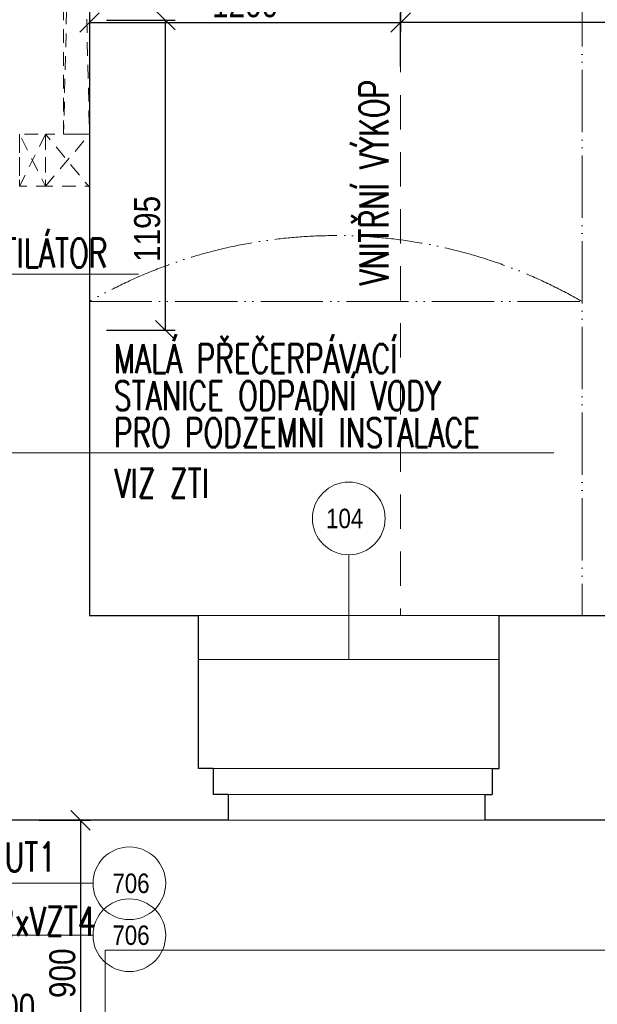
# Model space of a CAD drawing. Header units: millimetres. Extents: x -300958 to -108039, y 30118 to 292543.
# Tile 49 of 256: x -286837 to -284609, y 115481 to 119277. Entities that reach past the tile are written whole.
import ezdxf
from ezdxf.enums import TextEntityAlignment as Align

# ---------------------------------------------------------------- set-up
doc = ezdxf.new("R2010")
doc.units = ezdxf.units.MM
doc.header["$MEASUREMENT"] = 0
doc.linetypes.add('ACAD_ISO05W100', pattern=[33, 24, -3, 0, -3, 0, -3])
doc.linetypes.add('DGN Style 2', pattern=[879.857395, 527.914437, -351.942958])
doc.layers.get('0').update_dxf_attribs({"lineweight": 13})
doc.layers.get('Defpoints').update_dxf_attribs({"color": 3, "lineweight": 13})
for name, color, linetype, lineweight in [('dims', 7, 'Continuous', 9), ('navrh', 1, 'Continuous', 9), ('popis', 7, 'Continuous', 9), ('PSV', 7, 'Continuous', 13), ('tenka', 7, 'Continuous', 13), ('walls', 7, 'Continuous', 13), ('zařizovací předměty', 7, 'Continuous', 9)]:
    doc.layers.add(name, color=color, linetype=linetype, lineweight=lineweight)
doc.styles.add('STYLE-0', font='ARIALN.TTF')
doc.styles.add('Style-Arial', font='arial.ttf')
doc.dimstyles.new('arch', dxfattribs={"dimscale": 50, "dimtxt": 2.5, "dimasz": 2.5, "dimexe": 1.25, "dimexo": 0.9, "dimtad": 1, "dimdec": 0, "dimtxsty": 'STYLE-0', "dimblk": 'ARCHTICK', "dimcen": 2.5, "dimadec": 0, "dimazin": 0, "dimtfac": 1, "dimtdec": 0, "dimtmove": 2, "dimatfit": 3, "dimldrblk": 'ARCHTICK', "dimfxl": 0, "dimarcsym": 0})

# ---------------------------------------------------------------- blocks, each defined once
blk = doc.blocks.new('_ArchTick')
at = {"color": 0, "linetype": 'ByBlock', "flags": 128}
blk.add_lwpolyline([(-0.5, -0.5), (0.5, 0.5)], dxfattribs=at)
blk = doc.blocks.new('*D1904')
at = {"layer": 'Defpoints', "color": 0, "linetype": 'Continuous'}
for p in [(-287207.6, 116065), (-287007.6, 116065), (-287207.6, 115565)]:
    blk.add_point(p, dxfattribs=at)
at = {"layer": 'dims', "color": 0, "linetype": 'Continuous', "lineweight": -2}
for p, q in [((-287207.6, 115990), (-287207.6, 115527.5)), ((-287007.6, 115990), (-287007.6, 115527.5)), ((-287007.6, 115565), (-287207.6, 115565))]:
    blk.add_line(p, q, dxfattribs=at)
at = {"layer": 'dims', "color": 0, "linetype": 'Continuous', "lineweight": -2, "xscale": 75, "yscale": 75, "zscale": 75, "rotation": 180}
blk.add_blockref('_ArchTick', (-287207.6, 115565), dxfattribs=at)
at = {"layer": 'dims', "color": 0, "linetype": 'Continuous', "lineweight": -2, "xscale": 75, "yscale": 75, "zscale": 75}
blk.add_blockref('_ArchTick', (-287007.6, 115565), dxfattribs=at)
at = {"layer": 'dims', "color": 0, "linetype": 'Continuous', "insert": (-286872.3, 115470.5), "char_height": 100, "attachment_point": 5, "style": 'STYLE-0'}
blk.add_mtext('200', dxfattribs=at)
blk = doc.blocks.new('*D1909')
at = {"layer": 'Defpoints', "color": 0, "linetype": 'Continuous'}
for p in [(-285367.6, 119265.7), (-285367.6, 119021.6), (-280272.6, 119021.6)]:
    blk.add_point(p, dxfattribs=at)
at = {"layer": 'dims', "color": 0, "linetype": 'Continuous', "lineweight": -2}
for p, q in [((-285367.6, 119096.6), (-285367.6, 119303.2)), ((-280272.6, 119096.6), (-280272.6, 119303.2)), ((-280272.6, 119265.7), (-285367.6, 119265.7))]:
    blk.add_line(p, q, dxfattribs=at)
at = {"layer": 'dims', "color": 0, "linetype": 'Continuous', "lineweight": -2, "xscale": 75, "yscale": 75, "zscale": 75, "rotation": 180}
blk.add_blockref('_ArchTick', (-285367.6, 119265.7), dxfattribs=at)
at = {"layer": 'dims', "color": 0, "linetype": 'Continuous', "lineweight": -2, "xscale": 75, "yscale": 75, "zscale": 75}
blk.add_blockref('_ArchTick', (-280272.6, 119265.7), dxfattribs=at)
at = {"layer": 'dims', "color": 0, "linetype": 'Continuous', "insert": (-282820.1, 119335.6), "char_height": 100, "attachment_point": 5, "style": 'STYLE-0'}
blk.add_mtext('5095', dxfattribs=at)
blk = doc.blocks.new('*D1910')
at = {"layer": 'Defpoints', "color": 0, "linetype": 'Continuous'}
for p in [(-286567.6, 119690.7), (-285367.6, 119422), (-285367.6, 119265.7)]:
    blk.add_point(p, dxfattribs=at)
at = {"layer": 'dims', "color": 0, "linetype": 'Continuous', "lineweight": -2}
for p, q in [((-286567.6, 119615.7), (-286567.6, 119228.2)), ((-285367.6, 119347), (-285367.6, 119228.2)), ((-286567.6, 119265.7), (-285367.6, 119265.7))]:
    blk.add_line(p, q, dxfattribs=at)
at = {"layer": 'dims', "color": 0, "linetype": 'Continuous', "lineweight": -2, "xscale": 75, "yscale": 75, "zscale": 75, "rotation": 180}
blk.add_blockref('_ArchTick', (-286567.6, 119265.7), dxfattribs=at)
at = {"layer": 'dims', "color": 0, "linetype": 'Continuous', "lineweight": -2, "xscale": 75, "yscale": 75, "zscale": 75}
blk.add_blockref('_ArchTick', (-285367.6, 119265.7), dxfattribs=at)
at = {"layer": 'dims', "color": 0, "linetype": 'Continuous', "insert": (-285967.6, 119335.6), "char_height": 100, "attachment_point": 5, "style": 'STYLE-0'}
blk.add_mtext('1200', dxfattribs=at)
blk = doc.blocks.new('*D1918')
at = {"layer": 'Defpoints', "color": 0, "linetype": 'Continuous'}
for p in [(-286576.9, 119275), (-286576.9, 118080), (-286275.2, 118080)]:
    blk.add_point(p, dxfattribs=at)
at = {"layer": 'dims', "color": 0, "linetype": 'Continuous', "lineweight": -2}
for p, q in [((-286501.9, 119275), (-286237.7, 119275)), ((-286275.2, 119275), (-286275.2, 118080)), ((-286501.9, 118080), (-286237.7, 118080))]:
    blk.add_line(p, q, dxfattribs=at)
at = {"layer": 'dims', "color": 0, "linetype": 'Continuous', "lineweight": -2, "xscale": 75, "yscale": 75, "zscale": 75}
for p, rotation in [((-286275.2, 119275), 90), ((-286275.2, 118080), 270)]:
    blk.add_blockref('_ArchTick', p, dxfattribs=dict(at, rotation=rotation))
at = {"layer": 'dims', "color": 0, "linetype": 'Continuous', "insert": (-286345, 118470), "char_height": 100, "attachment_point": 5, "rotation": 90, "style": 'STYLE-0'}
blk.add_mtext('1195', dxfattribs=at)
blk = doc.blocks.new('*D1927')
at = {"layer": 'Defpoints', "color": 0, "linetype": 'Continuous'}
for p in [(-286836.4, 116190), (-286836.4, 115290), (-286602.2, 115290)]:
    blk.add_point(p, dxfattribs=at)
at = {"layer": 'dims', "color": 0, "linetype": 'Continuous', "lineweight": -2}
for p, q in [((-286761.4, 116190), (-286564.7, 116190)), ((-286602.2, 116190), (-286602.2, 115290)), ((-286761.4, 115290), (-286564.7, 115290))]:
    blk.add_line(p, q, dxfattribs=at)
at = {"layer": 'dims', "color": 0, "linetype": 'Continuous', "lineweight": -2, "xscale": 75, "yscale": 75, "zscale": 75}
for p, rotation in [((-286602.2, 116190), 90), ((-286602.2, 115290), 270)]:
    blk.add_blockref('_ArchTick', p, dxfattribs=dict(at, rotation=rotation))
at = {"layer": 'dims', "color": 0, "linetype": 'Continuous', "insert": (-286672, 115600.4), "char_height": 100, "attachment_point": 5, "rotation": 90, "style": 'STYLE-0'}
blk.add_mtext('900', dxfattribs=at)

msp = doc.modelspace()

# ---------------------------------------------------------------- linework, layer by layer
at = {"layer": 'navrh', "linetype": 'Continuous'}
for p, q in [((-286090.1, 116390), (-285015.1, 116390)), ((-286032.6, 116290), (-285042.6, 116290)), ((-286507.6, 115690), (-279782.6, 115690)), ((-286507.6, 114390), (-286507.6, 115690))]:
    msp.add_line(p, q, dxfattribs=at)
at = {"layer": 'PSV', "linetype": 'Continuous', "lineweight": 0}
for p, q in [((-285567.6, 117213.7), (-285567.6, 116810)), ((-286984.2, 115947.1), (-286554.1, 115947.1)), ((-286984.2, 115747.1), (-286554.1, 115747.1))]:
    msp.add_line(p, q, dxfattribs=at)
for centre in [(-285567.6, 117353.8), (-286414, 115947.1), (-286414, 115747.1)]:
    msp.add_circle(centre, 140.1, dxfattribs=at)
at = {"layer": 'tenka', "linetype": 'DGN Style 2', "ltscale": 0.25}
msp.add_line((-285367.6, 124705), (-285367.6, 116980), dxfattribs=at)
at = {"layer": 'tenka', "linetype": 'ACAD_ISO05W100', "ltscale": 10}
msp.add_line((-286567.6, 118190), (-284667.6, 118190), dxfattribs=at)
at = {"layer": 'tenka', "linetype": 'Continuous'}
for p, q in [((-286147.6, 116980), (-284987.6, 116980)), ((-286147.6, 116810), (-284987.6, 116810)), ((-286032.6, 116190), (-285042.6, 116190))]:
    msp.add_line(p, q, dxfattribs=at)
at = {"layer": 'tenka', "linetype": 'DGN Style 2', "ltscale": 0.1}
msp.add_lwpolyline([(-286667.5, 122884.8), (-286567.6, 122884.7), (-286567.6, 118835), (-286667.6, 118835)], close=True, dxfattribs=at)
at = {"layer": 'tenka', "linetype": 'DGN Style 2', "ltscale": 0.1, "flags": 128}
for points in [[(-286667.5, 122884.7), (-286567.6, 118835), (-286667.6, 118835), (-286567.6, 122884.7)], [(-286737.6, 118835), (-286837.6, 118635), (-286837.6, 118835), (-286737.6, 118635)], [(-286737.6, 118635), (-286567.6, 118835), (-286567.6, 118630.7), (-286737.6, 118835)]]:
    msp.add_lwpolyline(points, dxfattribs=at)
at = {"layer": 'tenka', "linetype": 'ACAD_ISO05W100', "ltscale": 10, "flags": 128}
msp.add_lwpolyline([(-284667.6, 122715), (-284667.6, 116980)], dxfattribs=at)
at = {"layer": 'tenka', "linetype": 'DGN Style 2', "ltscale": 0.1, "flags": 128}
for points in [[(-286837.6, 118835), (-286837.6, 118635), (-286737.6, 118635), (-286737.6, 118835)], [(-286737.6, 118835), (-286737.6, 118635), (-286567.6, 118635), (-286567.6, 118835)]]:
    msp.add_lwpolyline(points, close=True, dxfattribs=at)
at = {"layer": 'tenka', "linetype": 'ACAD_ISO05W100', "ltscale": 10, "flags": 128}
msp.add_lwpolyline([(-284667.6, 118190, 0.26777), (-286567.6, 118190)], format="xyb", dxfattribs=at)
at = {"layer": 'tenka', "linetype": 'Continuous', "flags": 128}
msp.add_lwpolyline([(-287434, 117272.2), (-286927.8, 117607.1), (-284776.1, 117607.1)], dxfattribs=at)
at = {"layer": 'walls', "linetype": 'Continuous', "lineweight": 30}
for p, q in [((-286567.6, 121005), (-286567.6, 116980)), ((-286147.6, 116390), (-286147.6, 116980)), ((-284987.6, 116390), (-284987.6, 116980)), ((-286090.1, 116390), (-286147.6, 116390)), ((-286090.1, 116390), (-286090.1, 116290)), ((-285015.1, 116390), (-285015.1, 116290)), ((-285015.1, 116390), (-284987.6, 116390)), ((-286032.6, 116290), (-286090.1, 116290)), ((-286032.6, 116290), (-286032.6, 116190)), ((-285042.6, 116290), (-285042.6, 116190)), ((-285042.6, 116290), (-285015.1, 116290)), ((-286032.6, 116190), (-287007.6, 116190)), ((-283682.6, 116190), (-285042.6, 116190))]:
    msp.add_line(p, q, dxfattribs=at)
at = {"layer": 'walls', "linetype": 'Continuous', "lineweight": 30, "flags": 128}
for points in [[(-286567.6, 116980), (-286147.6, 116980)], [(-284987.6, 116980), (-283777.6, 116980)]]:
    msp.add_lwpolyline(points, dxfattribs=at)
at = {"layer": 'zařizovací předměty', "linetype": 'Continuous', "flags": 128}
msp.add_lwpolyline([(-287278.9, 118110), (-287140.6, 118296.2), (-286378.8, 118296.2)], dxfattribs=at)

# ---------------------------------------------------------------- texts
at = {"layer": 'popis', "linetype": 'Continuous', "char_height": 112, "attachment_point": 4, "line_spacing_factor": 0.765173, "style": 'Style-Arial'}
for s, insert, rotation in [('{\\Fromans|c238;\\W0.7143;VNITŘNÍ VÝKOP}', (-285470.4, 118252.3), 90.0012), ('\\A1;{\\Fromans|c238;\\W0.7143; \\PMALÁ PŘEČERPÁVACÍ\\PSTANICE ODPADNÍ VODY \\PPRO PODZEMNÍ INSTALACE}', (-286473.8, 117898.9), 0.0012), ('{\\Fromans|c238;\\W0.7143;VIZ ZTI}', (-286470.3, 117489.2), 0.0012), ('{\\Fromans|c238;\\W0.7143;UT1}', (-286894.9, 116048.5), 0.0012), ('{\\Fromans|c238;\\W0.71429;2xVZT4}', (-286924.2, 115800.6), 0.0012)]:
    msp.add_mtext(s, dxfattribs=dict(at, insert=insert, rotation=rotation))
at = {"layer": 'PSV', "linetype": 'Continuous', "lineweight": 0, "style": 'STYLE-0'}
for s, p in [('104', (-285583.5, 117353.8)), ('706', (-286407.7, 115947.1)), ('706', (-286407.7, 115747.1))]:
    msp.add_text(s, height=75, dxfattribs=at).set_placement(p, align=Align.MIDDLE_CENTER)
at = {"layer": 'zařizovací předměty', "linetype": 'Continuous', "insert": (-287105.6, 118376.7), "char_height": 112, "attachment_point": 4, "rotation": 0.0012, "line_spacing_factor": 0.765173, "style": 'Style-Arial'}
msp.add_mtext('{\\Fromans|c238;\\W0.71429;VENTILÁTOR}', dxfattribs=at)

# ---------------------------------------------------------------- dimensions: what is measured, and where the dimension line sits
at = {"layer": 'dims', "linetype": 'Continuous'}
dim = msp.add_linear_dim(base=(-285367.6, 119265.7), p1=(-286567.6, 119690.7), p2=(-285367.6, 119422), dimstyle='arch', override={"dimtxt": 2, "dimasz": 1.5, "dimexe": 0.75, "dimexo": 1.5, "dimgap": 0.375, "dimcen": 0.05}, dxfattribs=at)
dim.commit()
dim.dimension.update_dxf_attribs({"geometry": '*D1910', "text_midpoint": (-285967.6, 119335.6)})
dim = msp.add_linear_dim(base=(-285367.6, 119265.7), p1=(-280272.6, 119021.6), p2=(-285367.6, 119021.6), angle=180, dimstyle='arch', override={"dimtxt": 2, "dimasz": 1.5, "dimexe": 0.75, "dimexo": 1.5, "dimgap": 0.375, "dimcen": 0.05}, dxfattribs=at)
dim.commit()
dim.dimension.update_dxf_attribs({"geometry": '*D1909', "text_midpoint": (-282820.1, 119335.6)})
for base, p1, p2, angle, picture, middle in [((-286275.2, 118080), (-286576.9, 119275), (-286576.9, 118080), 270, '*D1918', (-286345, 118470)), ((-286602.2, 115290), (-286836.4, 116190), (-286836.4, 115290), 270, '*D1927', (-286672, 115600.4)), ((-287207.6, 115565), (-287007.6, 116065), (-287207.6, 116065), 180, '*D1904', (-286872.3, 115470.5))]:
    dim = msp.add_linear_dim(base=base, p1=p1, p2=p2, angle=angle, dimstyle='arch', override={"dimtxt": 2, "dimasz": 1.5, "dimexe": 0.75, "dimexo": 1.5, "dimgap": 0.375, "dimcen": 0.05}, dxfattribs=at)
    dim.commit()
    dim.dimension.update_dxf_attribs({"geometry": picture, "text_midpoint": middle, "dimtype": 160})

doc.saveas('drawing.dxf')
